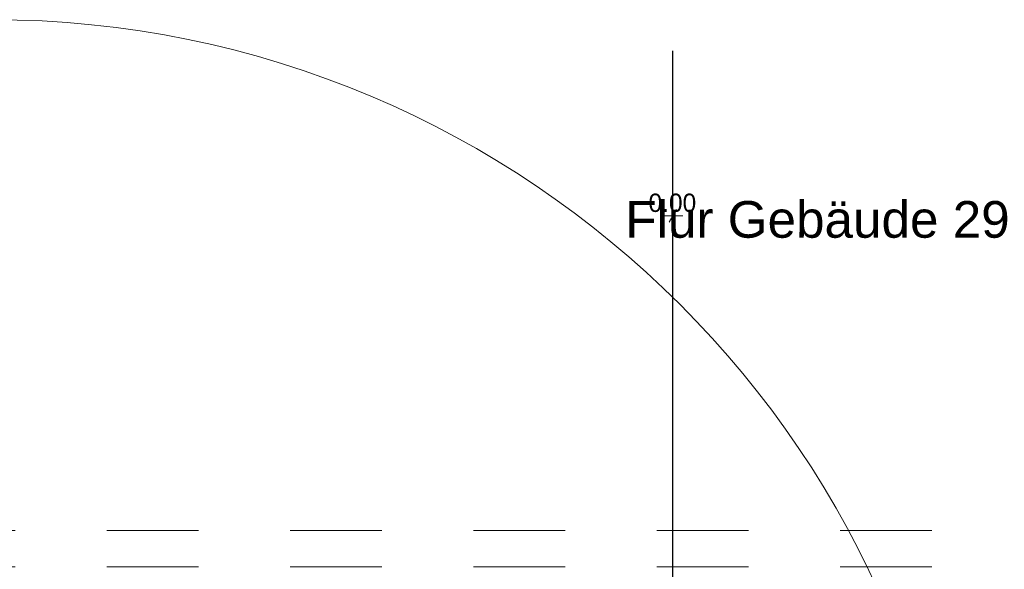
# Model space of a CAD drawing. Header units: metres. Extents: x -1.3 to 9.7, y -0.4 to 3.7.
# Tile 32 of 66: x -0.7 to 0.3, y 0.6 to 1.2. Entities that reach past the tile are written whole.
import ezdxf

# ---------------------------------------------------------------- set-up
doc = ezdxf.new("R2010")
doc.units = ezdxf.units.M
doc.header["$MEASUREMENT"] = 0
doc.linetypes.add('Punktlinie weit', pattern=[0.012, 0.002, -0.01])
doc.linetypes.add('Untersicht', pattern=[0.02, 0.015, -0.005])
for name, color, linetype in [('152 - Bemaßung_ Beschriftung.Ausbau', 7, 'Continuous'), ('608 - Struktur.Träger', 7, 'Continuous'), ('Neubau_605 - Struktur.Wand Innen', 7, 'Continuous'), ('Neubau_651 - Abdeckung.Decke abgehängt_ bekleidet', 7, 'Continuous'), ('Neubau_653 - Abdeckung.TB Verkofferung', 7, 'Continuous')]:
    doc.layers.add(name, color=color, linetype=linetype)
doc.styles.add('ERSTELLTER_STIL_1', font='txt')
doc.dimstyles.new('ERSTELLTER_STIL__4', dxfattribs={"dimtxt": 0.02, "dimasz": 0.01064, "dimexe": 0.18, "dimexo": 0.0625, "dimgap": 0, "dimtad": 1, "dimtih": 1, "dimtoh": 1, "dimzin": 0, "dimdsep": 46, "dimtxsty": 'ERSTELLTER_STIL_1', "dimblk": 'ARROWHEAD_2', "dimblk1": 'ARROWHEAD_2', "dimblk2": 'ARROWHEAD_2', "dimcen": 0.09, "dimclrd": 7, "dimclre": 7, "dimclrt": 7, "dimazin": 0, "dimtfac": 1, "dimtdec": 4, "dimtmove": 0, "dimatfit": 3, "dimfxl": 1, "dimtolj": 1, "dimtzin": 0, "dimarcsym": 0})

# ---------------------------------------------------------------- blocks, each defined once
blk = doc.blocks.new('ARROWHEAD_2')
at = {"color": 0, "linetype": 'Continuous', "lineweight": 0}
for p, q in [((0, 0), (-1, 0)), ((-0.3781315, -0.655), (0.3781315, 0.655))]:
    blk.add_line(p, q, dxfattribs=at)

msp = doc.modelspace()

# ---------------------------------------------------------------- linework, layer by layer
at = {"layer": '608 - Struktur.Träger', "color": 7, "linetype": 'Untersicht', "lineweight": 13}
msp.add_line((-1.043256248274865, 0.6013596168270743), (0.9917437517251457, 0.6013596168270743), dxfattribs=at)
at = {"layer": 'Neubau_605 - Struktur.Wand Innen', "color": 1, "linetype": 'Continuous', "lineweight": 5}
msp.add_arc((-0.7682672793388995, 0.1373757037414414), 1.061000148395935, 0, 90, dxfattribs=at)
at = {"layer": 'Neubau_651 - Abdeckung.Decke abgehängt_ bekleidet', "color": 1, "linetype": 'Punktlinie weit', "lineweight": 13}
msp.add_lwpolyline([(-1.043256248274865, 0.640859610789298), (0.9917437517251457, 0.640859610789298)], dxfattribs=at)
at = {"layer": 'Neubau_653 - Abdeckung.TB Verkofferung', "color": 1, "linetype": 'Untersicht', "lineweight": 9}
msp.add_line((-1.043256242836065, 0.6408596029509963), (0.9917437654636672, 0.6408596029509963), dxfattribs=at)

# ---------------------------------------------------------------- texts
at = {"layer": '152 - Bemaßung_ Beschriftung.Ausbau', "color": 7, "linetype": 'Continuous', "lineweight": 9, "insert": (-0.07774305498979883, 0.9598950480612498), "char_height": 0.04, "attachment_point": 7, "style": 'ERSTELLTER_STIL_1'}
msp.add_mtext('\\A1;{\\pql;\\fArial|b0|i0|c0|p38;Flur\\fArial|b0|i0|c0|p38; Gebäude 29}', dxfattribs=at)

# ---------------------------------------------------------------- dimensions: what is measured, and where the dimension line sits
at = {"layer": '152 - Bemaßung_ Beschriftung.Ausbau', "color": 7, "linetype": 'Continuous', "lineweight": 5}
msp.add_linear_dim(base=(-0.02575624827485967, 0.9844366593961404), p1=(-0.02575624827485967, 0.0963773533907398), p2=(-0.02575624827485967, 0.0963773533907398), location=(-0.02638554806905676, 0.9984366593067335), dimstyle='ERSTELLTER_STIL__4', dxfattribs=at).render()

doc.saveas('drawing.dxf')
